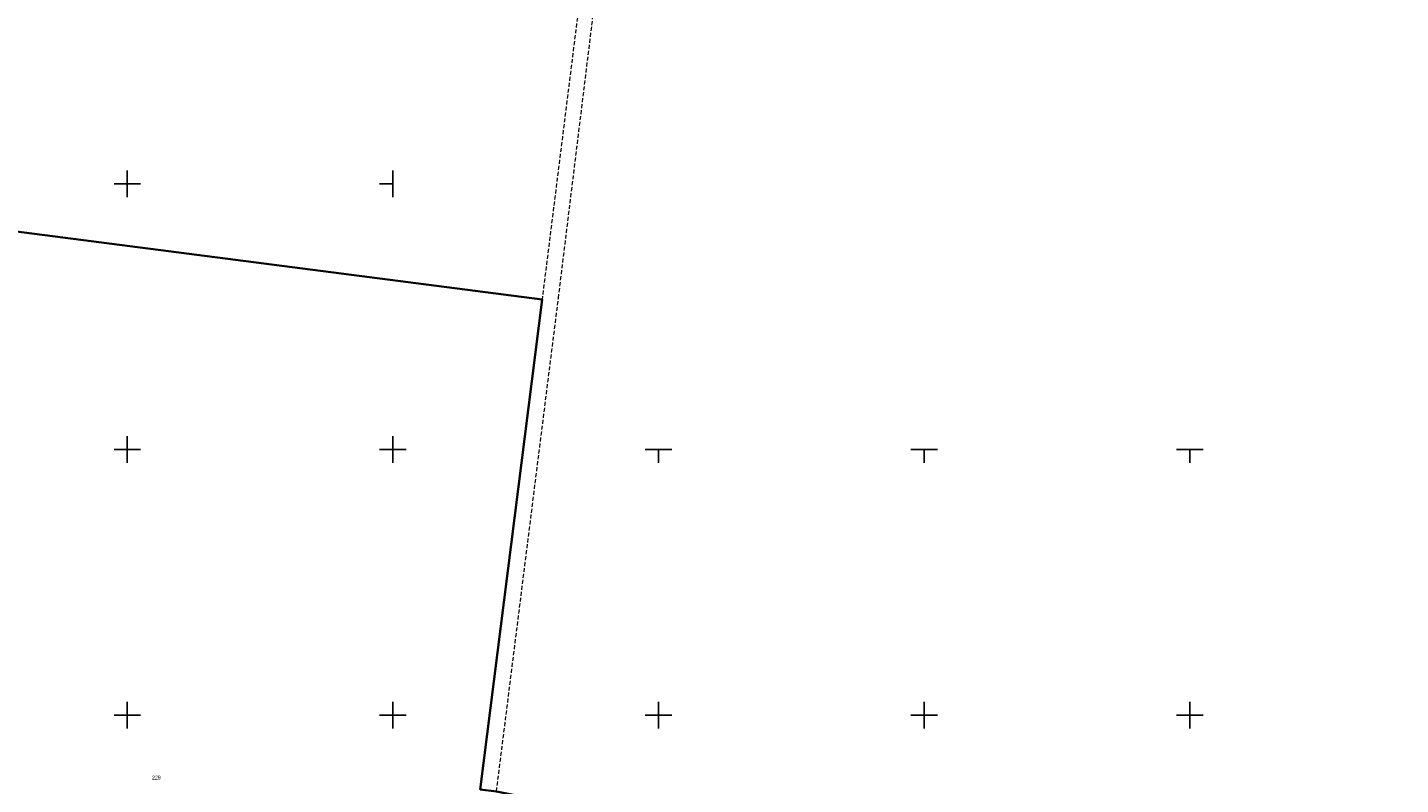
# Model space of a CAD drawing. Header units: metres. Extents: x 5548743 to 5556416, y 5707500 to 5714000.
# Tile 81 of 203: x 5555062 to 5555579, y 5709374 to 5709659. Entities that reach past the tile are written whole.
import ezdxf

# ---------------------------------------------------------------- set-up
doc = ezdxf.new("R2010")
doc.units = ezdxf.units.M
doc.header["$MEASUREMENT"] = 0
doc.linetypes.add('1.5_0.75', pattern=[2.25, 1.5, -0.75])
doc.linetypes.add('219-1000', pattern=[0])
doc.layers.get('0').update_dxf_attribs({"color": 2, "linetype": 'CONTINUOUS', "lineweight": 5})
for name, color, linetype in [('211-numer działki ewidencyjnej', 7, 'CONTINUOUS'), ('216-obręb ewidencyjny', 7, 'CONTINUOUS'), ('218-kontur użytku gruntowego', 7, 'CONTINUOUS'), ('219-działka ewidencyjna', 7, 'CONTINUOUS'), ('Wstawianie ramki sekcyjnej z opisem', 7, 'CONTINUOUS')]:
    doc.layers.add(name, color=color, linetype=linetype)
doc.styles.get("Standard").update_dxf_attribs({"font": 'Working1250', "width": 0.75})

# ---------------------------------------------------------------- blocks, each defined once
blk = doc.blocks.new('RAMKA1000K')
at = {"color": 0}
for p, q in [((0, 495), (0, 500)), ((0, 500), (5, 500)), ((95, 500), (105, 500)), ((100, 495), (100, 500)), ((195, 500), (205, 500)), ((200, 495), (200, 500)), ((295, 500), (305, 500)), ((300, 495), (300, 500)), ((695, 500), (705, 500)), ((700, 495), (700, 500)), ((795, 500), (800, 500)), ((800, 495), (800, 500)), ((0, 395), (0, 405)), ((100, 395), (100, 405)), ((200, 395), (200, 405)), ((300, 395), (300, 405)), ((700, 395), (700, 405)), ((800, 395), (800, 405)), ((0, 400), (5, 400)), ((95, 400), (105, 400)), ((195, 400), (205, 400)), ((295, 400), (305, 400)), ((695, 400), (705, 400)), ((795, 400), (800, 400)), ((700, 95), (700, 105)), ((800, 95), (800, 105)), ((695, 100), (705, 100)), ((795, 100), (800, 100)), ((695, 0), (705, 0)), ((700, 0), (700, 5)), ((795, 0), (800, 0)), ((800, 0), (800, 5))]:
    blk.add_line(p, q, dxfattribs=at)

msp = doc.modelspace()

# ---------------------------------------------------------------- linework, layer by layer
at = {"layer": '216-obręb ewidencyjny', "color": 4, "linetype": 'Continuous', "lineweight": 35, "flags": 128}
for points in [[(5555594.07, 5709245.43), (5555571.34, 5709320.5), (5555566.26, 5709337.27), (5555564.77, 5709341.79), (5555435.3, 5709351.2), (5555372.66, 5709357.89), (5555301.07, 5709358.86), (5555238.98, 5709371.28), (5555232.88, 5709372.07), (5555256.15, 5709556.47), (5555010.66, 5709588.18)], [(5555010.66, 5709588.18), (5555256.15, 5709556.47), (5555232.88, 5709372.07), (5555238.98, 5709371.28), (5555301.07, 5709358.86), (5555372.66, 5709357.89), (5555435.3, 5709351.2), (5555564.77, 5709341.79), (5555566.26, 5709337.27), (5555571.34, 5709320.5), (5555582.95, 5709317.38)]]:
    msp.add_lwpolyline(points, dxfattribs=at)
at = {"layer": '218-kontur użytku gruntowego', "color": 70, "linetype": '1.5_0.75', "lineweight": 18, "flags": 128}
for points in [[(5555282.83, 5709769.72), (5555256.15, 5709556.47)], [(5555262.31, 5709556.99), (5555276.74, 5709674.67)], [(5555238.98, 5709371.28), (5555262.31, 5709556.99)], [(5555256.15, 5709556.47), (5555232.88, 5709372.07)]]:
    msp.add_lwpolyline(points, dxfattribs=at)
at = {"layer": '219-działka ewidencyjna', "color": 94, "linetype": '219-1000', "lineweight": 30, "flags": 128}
for points in [[(5555010.66, 5709588.18), (5555256.15, 5709556.47)], [(5555256.15, 5709556.47), (5555232.88, 5709372.07)]]:
    msp.add_lwpolyline(points, dxfattribs=at)

# ---------------------------------------------------------------- block references
at = {"layer": 'Wstawianie ramki sekcyjnej z opisem', "color": 8, "linetype": 'Continuous', "lineweight": 5}
for p in [(5554400, 5709500), (5554400, 5709500), (5554400, 5709500), (5554400, 5709500), (5554400, 5709000), (5554400, 5709000), (5554400, 5709000), (5554400, 5709000), (5555200, 5709000), (5555200, 5709000), (5555200, 5709000), (5555200, 5709000)]:
    msp.add_blockref('RAMKA1000K', p, dxfattribs=at)

# ---------------------------------------------------------------- texts
at = {"layer": '211-numer działki ewidencyjnej', "color": 94, "linetype": 'Continuous', "lineweight": 30, "width": 0.79}
msp.add_text('229', height=1.5, dxfattribs=at).set_placement((5555109.28, 5709375.76))

doc.saveas('drawing.dxf')
